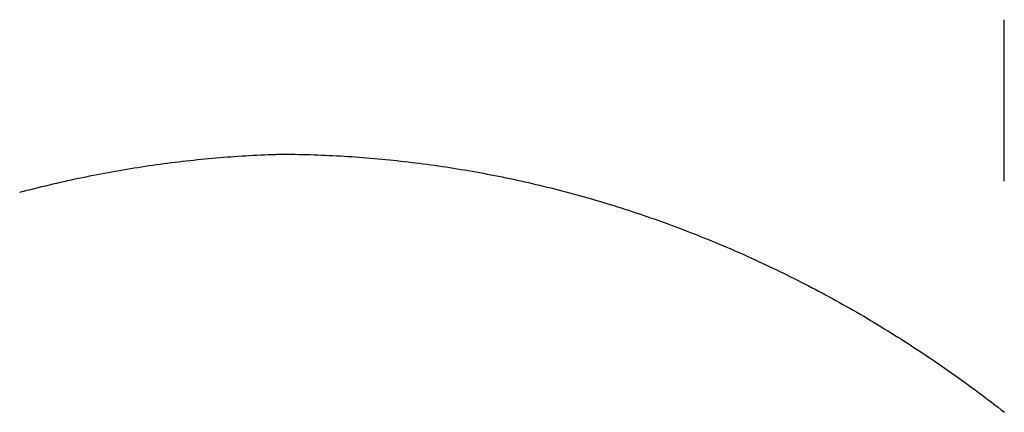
# Model space of a CAD drawing. Extents: x 668 to 3164, y 1007 to 2724.
# Tile 82 of 152: x 2895 to 2932, y 1738 to 1753. Entities that reach past the tile are written whole.
import ezdxf

# ---------------------------------------------------------------- set-up
doc = ezdxf.new("R2010")
doc.units = 0
doc.layers.add('KF_GRAVIS_12_REAR', color=7, linetype='CONTINUOUS')

# ---------------------------------------------------------------- blocks, each defined once
blk = doc.blocks.new('KF_GRAVIS_12_REAR')
at = {"layer": 'KF_GRAVIS_12_REAR'}
blk.add_line((-89.32193, -506), (-89.32193, -500), dxfattribs=at)
for points in [[(-115.738, -505.005, 0), (-115.877, -505.008, 0), (-116.015, -505.011, 0), (-116.153, -505.014, 0), (-116.291, -505.018, 0), (-116.43, -505.022, 0), (-116.568, -505.027, 0), (-116.707, -505.032, 0), (-116.845, -505.037, 0), (-116.983, -505.044, 0), (-117.122, -505.05, 0), (-117.26, -505.057, 0), (-117.399, -505.065, 0), (-117.537, -505.073, 0), (-117.676, -505.081, 0), (-117.814, -505.09, 0), (-117.953, -505.099, 0), (-118.091, -505.109, 0), (-118.23, -505.119, 0), (-118.368, -505.13, 0), (-118.507, -505.141, 0), (-118.645, -505.153, 0), (-118.784, -505.165, 0), (-118.922, -505.177, 0), (-119.061, -505.19, 0), (-119.199, -505.204, 0), (-119.338, -505.218, 0), (-119.476, -505.232, 0), (-119.615, -505.247, 0), (-119.753, -505.262, 0), (-119.891, -505.278, 0), (-120.03, -505.294, 0), (-120.168, -505.311, 0), (-120.307, -505.328, 0), (-120.445, -505.346, 0), (-120.583, -505.364, 0), (-120.722, -505.382, 0), (-120.86, -505.402, 0), (-120.998, -505.421, 0), (-121.137, -505.441, 0), (-121.275, -505.461, 0), (-121.413, -505.482, 0), (-121.551, -505.504, 0), (-121.689, -505.525, 0), (-121.828, -505.548, 0), (-121.966, -505.57, 0), (-122.104, -505.594, 0), (-122.242, -505.617, 0), (-122.38, -505.641, 0), (-122.518, -505.666, 0), (-122.656, -505.691, 0), (-122.793, -505.716, 0), (-122.931, -505.742, 0), (-123.069, -505.769, 0), (-123.207, -505.796, 0), (-123.344, -505.823, 0), (-123.482, -505.851, 0), (-123.62, -505.879, 0), (-123.757, -505.908, 0), (-123.895, -505.937, 0), (-124.032, -505.967, 0), (-124.17, -505.997, 0), (-124.307, -506.028, 0), (-124.444, -506.059, 0), (-124.581, -506.09, 0), (-124.719, -506.122, 0), (-124.856, -506.155, 0), (-124.993, -506.188, 0), (-125.13, -506.221, 0), (-125.267, -506.255, 0), (-125.403, -506.289, 0), (-125.54, -506.324, 0), (-125.677, -506.359, 0), (-125.814, -506.395, 0), (-125.95, -506.431, 0)], [(-116.398, -505, 0), (-116.258, -505, 0), (-116.118, -505.001, 0), (-115.978, -505.002, 0), (-115.838, -505.004, 0), (-115.698, -505.006, 0), (-115.558, -505.008, 0), (-115.418, -505.012, 0), (-115.278, -505.015, 0), (-115.138, -505.019, 0), (-114.998, -505.024, 0), (-114.858, -505.028, 0), (-114.718, -505.034, 0), (-114.578, -505.04, 0), (-114.438, -505.046, 0), (-114.298, -505.053, 0), (-114.157, -505.06, 0), (-114.017, -505.068, 0), (-113.877, -505.076, 0), (-113.737, -505.085, 0), (-113.597, -505.094, 0), (-113.456, -505.104, 0), (-113.316, -505.114, 0), (-113.176, -505.125, 0), (-113.036, -505.136, 0), (-112.895, -505.147, 0), (-112.755, -505.159, 0), (-112.615, -505.172, 0), (-112.475, -505.185, 0), (-112.335, -505.198, 0), (-112.194, -505.212, 0), (-112.054, -505.227, 0), (-111.914, -505.241, 0), (-111.774, -505.257, 0), (-111.634, -505.273, 0), (-111.493, -505.289, 0), (-111.353, -505.306, 0), (-111.213, -505.323, 0), (-111.073, -505.341, 0), (-110.933, -505.359, 0), (-110.793, -505.377, 0), (-110.653, -505.396, 0), (-110.513, -505.416, 0), (-110.373, -505.436, 0), (-110.233, -505.457, 0), (-110.093, -505.478, 0), (-109.953, -505.499, 0), (-109.813, -505.521, 0), (-109.673, -505.544, 0), (-109.533, -505.567, 0), (-109.394, -505.59, 0), (-109.254, -505.614, 0), (-109.114, -505.638, 0), (-108.975, -505.663, 0), (-108.835, -505.688, 0), (-108.695, -505.714, 0), (-108.556, -505.74, 0), (-108.416, -505.767, 0), (-108.277, -505.794, 0), (-108.137, -505.822, 0), (-107.998, -505.85, 0), (-107.859, -505.879, 0), (-107.719, -505.908, 0), (-107.58, -505.937, 0), (-107.441, -505.968, 0), (-107.302, -505.998, 0), (-107.163, -506.029, 0), (-107.024, -506.061, 0), (-106.885, -506.093, 0), (-106.746, -506.125, 0), (-106.607, -506.158, 0), (-106.469, -506.191, 0), (-106.33, -506.225, 0), (-106.191, -506.259, 0), (-106.053, -506.294, 0), (-105.914, -506.33, 0), (-105.776, -506.365, 0), (-105.638, -506.402, 0), (-105.499, -506.438, 0), (-105.361, -506.476, 0), (-105.223, -506.513, 0), (-105.085, -506.551, 0), (-104.947, -506.59, 0), (-104.81, -506.629, 0), (-104.672, -506.669, 0), (-104.534, -506.709, 0), (-104.397, -506.749, 0), (-104.26, -506.79, 0), (-104.122, -506.831, 0), (-103.985, -506.873, 0), (-103.848, -506.915, 0), (-103.711, -506.958, 0), (-103.575, -507.001, 0), (-103.438, -507.045, 0), (-103.301, -507.089, 0), (-103.165, -507.134, 0), (-103.028, -507.179, 0), (-102.892, -507.225, 0), (-102.756, -507.271, 0), (-102.62, -507.317, 0), (-102.484, -507.364, 0), (-102.348, -507.412, 0), (-102.212, -507.46, 0), (-102.077, -507.508, 0), (-101.941, -507.557, 0), (-101.806, -507.606, 0), (-101.671, -507.656, 0), (-101.535, -507.706, 0), (-101.4, -507.757, 0), (-101.265, -507.808, 0), (-101.131, -507.86, 0), (-100.996, -507.912, 0), (-100.861, -507.964, 0), (-100.727, -508.017, 0), (-100.592, -508.071, 0), (-100.458, -508.125, 0), (-100.324, -508.179, 0), (-100.19, -508.234, 0), (-100.056, -508.289, 0), (-99.9226, -508.345, 0), (-99.789, -508.401, 0), (-99.6555, -508.458, 0), (-99.5222, -508.515, 0), (-99.3889, -508.573, 0), (-99.2558, -508.631, 0), (-99.1228, -508.69, 0), (-98.99, -508.749, 0), (-98.8572, -508.808, 0), (-98.7246, -508.868, 0), (-98.5922, -508.929, 0), (-98.4598, -508.99, 0), (-98.3276, -509.051, 0), (-98.1955, -509.113, 0), (-98.0636, -509.175, 0), (-97.9318, -509.238, 0), (-97.8001, -509.301, 0), (-97.6685, -509.365, 0), (-97.5371, -509.429, 0), (-97.4059, -509.494, 0), (-97.2747, -509.559, 0), (-97.1437, -509.624, 0), (-97.0128, -509.69, 0), (-96.8821, -509.757, 0), (-96.7515, -509.824, 0), (-96.621, -509.891, 0), (-96.4907, -509.959, 0), (-96.3605, -510.027, 0), (-96.2305, -510.096, 0), (-96.1006, -510.165, 0), (-95.9708, -510.235, 0), (-95.8412, -510.305, 0), (-95.7118, -510.376, 0), (-95.5824, -510.447, 0), (-95.4532, -510.519, 0), (-95.3242, -510.591, 0), (-95.1953, -510.663, 0), (-95.0665, -510.736, 0), (-94.9378, -510.81, 0), (-94.8093, -510.884, 0), (-94.6809, -510.958, 0), (-94.5526, -511.033, 0), (-94.4245, -511.108, 0), (-94.2965, -511.184, 0), (-94.1687, -511.261, 0), (-94.041, -511.337, 0), (-93.9134, -511.415, 0), (-93.786, -511.493, 0), (-93.6587, -511.571, 0), (-93.5316, -511.65, 0), (-93.4046, -511.729, 0), (-93.2778, -511.809, 0), (-93.1512, -511.889, 0), (-93.0247, -511.969, 0), (-92.8983, -512.05, 0), (-92.7721, -512.132, 0), (-92.6461, -512.214, 0), (-92.5203, -512.297, 0), (-92.3946, -512.38, 0), (-92.2691, -512.463, 0), (-92.1437, -512.547, 0), (-92.0185, -512.631, 0), (-91.8935, -512.716, 0), (-91.7687, -512.801, 0), (-91.644, -512.887, 0), (-91.5196, -512.973, 0), (-91.3953, -513.06, 0), (-91.2712, -513.147, 0), (-91.1472, -513.235, 0), (-91.0235, -513.323, 0), (-90.8999, -513.412, 0), (-90.7766, -513.501, 0), (-90.6534, -513.59, 0), (-90.5304, -513.68, 0), (-90.4076, -513.77, 0), (-90.2851, -513.861, 0), (-90.1627, -513.952, 0), (-90.0405, -514.044, 0), (-89.9185, -514.136, 0), (-89.7967, -514.229, 0), (-89.6752, -514.322, 0), (-89.5538, -514.416, 0), (-89.4327, -514.509, 0), (-89.3117, -514.604, 0)]]:
    blk.add_polyline3d(points, dxfattribs=at)

msp = doc.modelspace()

# ---------------------------------------------------------------- block references
at = {"layer": 'KF_GRAVIS_12_REAR'}
msp.add_blockref('KF_GRAVIS_12_REAR', (3021.439, 2253.101), dxfattribs=at)

doc.saveas('drawing.dxf')
